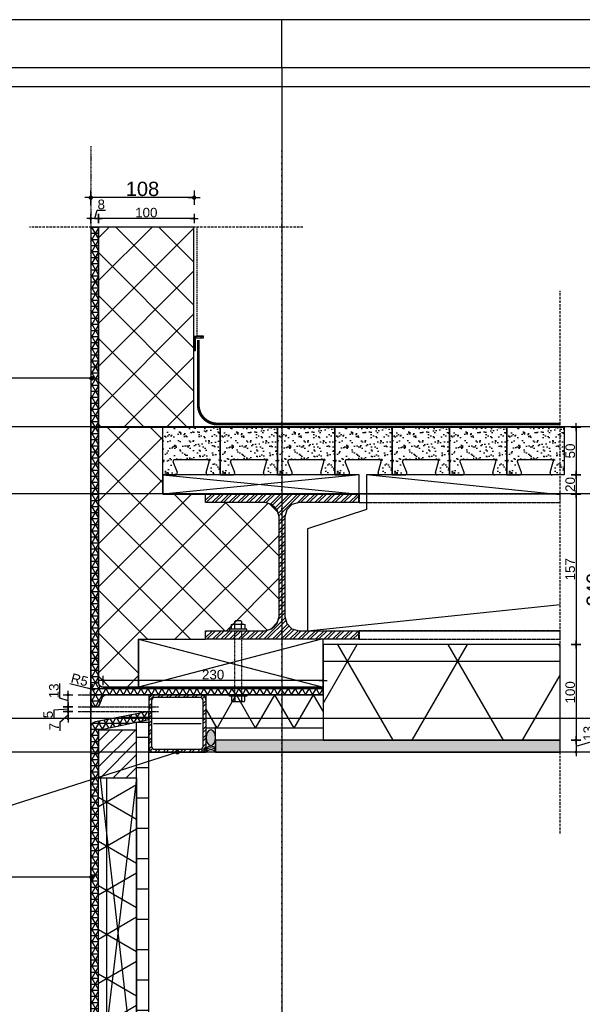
# Model space of a CAD drawing. Header units: metres. Extents: x 135527 to 1530300, y -118103 to -69281.
# Tile 51 of 89: x 155688 to 156277, y -105372 to -104342. Entities that reach past the tile are written whole.
import ezdxf

# ---------------------------------------------------------------- set-up
doc = ezdxf.new("R2010")
doc.units = ezdxf.units.M
doc.header["$LTSCALE"] = 0.1
doc.header["$PDMODE"] = 35
for name, pattern in [('DASHDOT2', [12.7, 6.35, -3.175, 0, -3.175]), ('DASHED', [0.75, 0.5, -0.25]), ('HIDDEN', [0.375, 0.25, -0.125]), ('HIDDEN2', [4.7625, 3.175, -1.5875])]:
    doc.linetypes.add(name, pattern=pattern)
doc.layers.get('DEFPOINTS').update_dxf_attribs({"color": 6})
for name, color, linetype in [('_01-STRAMIENEN', 8, 'DASHDOT2'), ('_01_Afbreeklijnen', 2, 'HIDDEN'), ('_01_Hoogtelijnen', 253, 'HIDDEN'), ('_02-SECTION', 2, 'Continuous'), ('_02-section-thick', 3, 'Continuous'), ('_02Constructie', 2, 'Continuous'), ('_03-PROJECTION', 1, 'Continuous'), ('_04-HIDDEN', 7, 'HIDDEN2'), ('_04-plafond', 252, 'HIDDEN2'), ('_06dimentions5', 7, 'Continuous'), ('_09-HATCH', 7, 'Continuous'), ('_11-BLOCKS', 7, 'Continuous')]:
    doc.layers.add(name, color=color, linetype=linetype)
doc.layers.add('_01Hulplijnen', color=6, linetype='Continuous', plot=False)
doc.styles.add('NIO 1_100 klein', font='arial.ttf', dxfattribs={"height": 200})
doc.styles.add('NIOstandard', font='arial.ttf')
doc.dimstyles.new('NIO-5-GROOT', dxfattribs={"dimtxt": 15, "dimasz": 1.5, "dimexe": 2, "dimexo": 5, "dimgap": 1.5, "dimtad": 1, "dimdec": 0, "dimzin": 0, "dimdsep": 46, "dimtxsty": 'NIOstandard', "dimblk1": 'MAATSTR', "dimblk2": 'MAATSTR', "dimsah": 1, "dimcen": 0, "dimdle": 1.5, "dimse1": 1, "dimse2": 1, "dimclrd": 7, "dimclre": 256, "dimclrt": 256, "dimazin": 0, "dimtfac": 1, "dimtdec": 0, "dimtofl": 0, "dimtmove": 1, "dimatfit": 2, "dimldrblk": 'MAATSTR', "dimfxl": 1, "dimtvp": 1, "dimtolj": 1, "dimtzin": 0, "dimarcsym": 0})
doc.dimstyles.new('NIO-5-KLEIN', dxfattribs={"dimtxt": 10, "dimasz": 1, "dimexe": 2, "dimexo": 5, "dimgap": 1, "dimtad": 1, "dimdec": 0, "dimzin": 0, "dimdsep": 46, "dimtxsty": 'NIOstandard', "dimblk1": 'MAATSTR', "dimblk2": 'MAATSTR', "dimsah": 1, "dimcen": 0, "dimdle": 1.5, "dimse1": 1, "dimse2": 1, "dimclrd": 7, "dimclre": 256, "dimclrt": 256, "dimazin": 0, "dimtfac": 1, "dimtdec": 0, "dimtofl": 0, "dimtmove": 1, "dimatfit": 2, "dimldrblk": 'MAATSTR', "dimfxl": 1, "dimtvp": 1, "dimtolj": 1, "dimtzin": 0, "dimarcsym": 0})

# ---------------------------------------------------------------- blocks, each defined once
blk = doc.blocks.new('detailkader')
at = {"layer": 'DEFPOINTS'}
for q in [(1067.7, 1476.6), (1067.7, 41.6)]:
    blk.add_line((1067.7, 1426.6), q, dxfattribs=at)
for points in [[(17.7, 1476.6), (2117.7, 1476.6), (2117.7, -8.4), (17.7, -8.4)], [(92.7, 1426.6), (2067.7, 1426.6), (2067.7, 41.6), (92.7, 41.6)], [(112.7, 1406.6), (2047.7, 1406.6), (2047.7, 61.6), (112.7, 61.6)]]:
    blk.add_lwpolyline(points, close=True, dxfattribs=at)
at = {"layer": 'DEFPOINTS', "style": 'NIO 1_100 klein'}
blk.add_attdef('DETAILNUMMER', (110.9, 150.7), '', height=50, dxfattribs=at)
blk = doc.blocks.new('*U51')
at = {"layer": '_09-HATCH', "ltscale": 3}
h = blk.add_hatch(dxfattribs=at)
h.set_pattern_fill('STEEL', color=256, scale=2, angle=-180, style=0)
h.set_pattern_definition([(225, (-550, -419), (4.49013, -4.49013), []), (225, (-550, -422.175), (4.49013, -4.49013), [])])
h.paths.add_polyline_path([(-80, 152), (80, 152), (80, 143), (18, 143), (10.5, 141), (5, 135.5), (3, 128), (3, 24), (5, 16.5), (10.5, 11), (18, 9), (80, 9), (80, 0), (-80, 0), (-80, 9), (-18, 9), (-10.5, 11), (-5, 16.5), (-3, 24), (-3, 128), (-5, 135.5), (-10.5, 141), (-18, 143), (-80, 143)])
at = {"layer": '_02Constructie'}
blk.add_lwpolyline([(-80, 152), (80, 152), (80, 143), (18, 143), (10.5, 141), (5, 135.5), (3, 128), (3, 24), (5, 16.5), (10.5, 11), (18, 9), (80, 9), (80, 0), (-80, 0), (-80, 9), (-18, 9), (-10.5, 11), (-5, 16.5), (-3, 24), (-3, 128), (-5, 135.5), (-10.5, 141), (-18, 143), (-80, 143)], close=True, dxfattribs=at)
blk = doc.blocks.new('*U187')
at = {"layer": '_09-HATCH', "ltscale": 10}
h = blk.add_hatch(dxfattribs=at)
h.set_pattern_fill('NET3', color=256, scale=31.5, style=0)
h.set_pattern_definition([(0, (-97226.18, 0), (0, 100.0125), []), (60, (-97226.18, 0), (-86.61337, 50.00625), []), (120, (-97226.18, 0), (-86.61337, -50.00625), [])])
h.paths.add_polyline_path([(-16294.9, 0), (-16046.9, 0), (-16046.9, 100), (-16294.9, 100)])
at = {"layer": '_02-SECTION', "color": 1}
blk.add_lwpolyline([(-16294.9, 0), (-16046.9, 0), (-16046.9, 100), (-16294.9, 100)], close=True, dxfattribs=at)
blk = doc.blocks.new('*U194')
at = {"layer": '_09-HATCH'}
blk.add_hatch(color=253, dxfattribs=at).paths.add_polyline_path([(0, 0), (360.4, 0), (360.4, 12.5), (0, 12.5)])
at = {"layer": '_02-SECTION', "color": 1}
blk.add_lwpolyline([(0, 0), (360.4, 0), (360.4, 12.5), (0, 12.5)], close=True, dxfattribs=at)
blk = doc.blocks.new('*U119')
at = {"color": 0, "linetype": 'DASHED'}
blk.add_lwpolyline([(67, 3.5), (0, 3.5), (0, -3.5), (67, -3.5)], dxfattribs=at)
at = {"layer": '_03-PROJECTION', "color": 7}
for points in [[(-1.5, -7), (-6.5, -7), (-7, -6), (-7, 6), (-6.5, 7), (-1.5, 7)], [(-1.5, 3.5), (-6.5, 3.5), (-7, 2.5), (-7, 4.5), (-6.5, 3.5)], [(68.5, -7), (73.5, -7), (74, -6), (74, 6), (73.5, 7), (68.5, 7)], [(68.5, 3.5), (73.5, 3.5), (74, 2.5), (74, 4.5), (73.5, 3.5)], [(74, -3.5), (76.5, -3.5), (77.5, -2.5), (77.5, 2.5), (76.5, 3.5), (74, 3.5)], [(-1.5, -3.5), (-6.5, -3.5), (-7, -4.5), (-6.5, -3.5), (-7, -2.5)], [(68.5, -3.5), (73.5, -3.5), (74, -4.5), (73.5, -3.5), (74, -2.5)]]:
    blk.add_lwpolyline(points, dxfattribs=at)
for points in [[(0, -9), (0, 9), (-1.5, 9), (-1.5, -9)], [(67, -9), (67, 9), (68.5, 9), (68.5, -9)]]:
    blk.add_lwpolyline(points, close=True, dxfattribs=at)
blk = doc.blocks.new('MAATSTR')
at = {"linetype": 'Continuous'}
for p, q in [((0, 5), (0, -5)), ((-4.17, 0), (4.17, 0))]:
    blk.add_line(p, q, dxfattribs=at)
at = {"linetype": 'Continuous', "const_width": 1.5}
blk.add_lwpolyline([(-0.75, 0, 1), (0.75, 0, 1)], format="xyb", close=True, dxfattribs=at)
blk = doc.blocks.new('*D108')
at = {"layer": '_06dimentions5', "color": 7, "lineweight": -2, "transparency": 16777216}
blk.add_line((156270.5, -104769.2), (156270.5, -104817.2), dxfattribs=at)
at = {"layer": 'DEFPOINTS', "color": 0, "transparency": 16777216}
for p in [(156258.8, -104768.2), (156258.8, -104818.2), (156270.5, -104818.2)]:
    blk.add_point(p, dxfattribs=at)
at = {"layer": '_06dimentions5', "color": 7, "lineweight": -2, "transparency": 16777216}
for p, rotation in [((156270.5, -104768.2), 90), ((156270.5, -104818.2), 270)]:
    blk.add_blockref('MAATSTR', p, dxfattribs=dict(at, rotation=rotation))
at = {"layer": '_06dimentions5', "transparency": 16777216, "insert": (156264.4, -104793.2), "char_height": 10, "attachment_point": 5, "rotation": 90, "style": 'NIOstandard'}
blk.add_mtext('\\A1;50', dxfattribs=at)
blk = doc.blocks.new('*D109')
at = {"layer": '_06dimentions5', "color": 7, "lineweight": -2, "transparency": 16777216}
blk.add_line((156270.5, -104819.2), (156270.5, -104837.2), dxfattribs=at)
at = {"layer": 'DEFPOINTS', "color": 0, "transparency": 16777216}
for p in [(156258.8, -104818.2), (156258.8, -104838.2), (156270.5, -104838.2)]:
    blk.add_point(p, dxfattribs=at)
at = {"layer": '_06dimentions5', "color": 7, "lineweight": -2, "transparency": 16777216}
for p, rotation in [((156270.5, -104818.2), 90), ((156270.5, -104838.2), 270)]:
    blk.add_blockref('MAATSTR', p, dxfattribs=dict(at, rotation=rotation))
at = {"layer": '_06dimentions5', "transparency": 16777216, "insert": (156264.4, -104828.2), "char_height": 10, "attachment_point": 5, "rotation": 90, "style": 'NIOstandard'}
blk.add_mtext('\\A1;20', dxfattribs=at)
blk = doc.blocks.new('*D110')
at = {"layer": '_06dimentions5', "color": 7, "lineweight": -2, "transparency": 16777216}
blk.add_line((156270.5, -104839.2), (156270.5, -104994.7), dxfattribs=at)
at = {"layer": 'DEFPOINTS', "color": 0, "transparency": 16777216}
for p in [(156258.8, -104838.2), (156253.8, -104995.7), (156270.5, -104995.7)]:
    blk.add_point(p, dxfattribs=at)
at = {"layer": '_06dimentions5', "color": 7, "lineweight": -2, "transparency": 16777216}
for p, rotation in [((156270.5, -104838.2), 90), ((156270.5, -104995.7), 270)]:
    blk.add_blockref('MAATSTR', p, dxfattribs=dict(at, rotation=rotation))
at = {"layer": '_06dimentions5', "transparency": 16777216, "insert": (156264.4, -104916.9), "char_height": 10, "attachment_point": 5, "rotation": 90, "style": 'NIOstandard'}
blk.add_mtext('\\A1;157', dxfattribs=at)
blk = doc.blocks.new('*D111')
at = {"layer": '_06dimentions5', "color": 7, "lineweight": -2, "transparency": 16777216}
blk.add_line((156270.5, -104996.7), (156270.5, -105094.7), dxfattribs=at)
at = {"layer": 'DEFPOINTS', "color": 0, "transparency": 16777216}
for p in [(156253.8, -104995.7), (156258.8, -105095.7), (156270.5, -105095.7)]:
    blk.add_point(p, dxfattribs=at)
at = {"layer": '_06dimentions5', "color": 7, "lineweight": -2, "transparency": 16777216}
for p, rotation in [((156270.5, -104995.7), 90), ((156270.5, -105095.7), 270)]:
    blk.add_blockref('MAATSTR', p, dxfattribs=dict(at, rotation=rotation))
at = {"layer": '_06dimentions5', "transparency": 16777216, "insert": (156264.4, -105045.7), "char_height": 10, "attachment_point": 5, "rotation": 90, "style": 'NIOstandard'}
blk.add_mtext('\\A1;100', dxfattribs=at)
blk = doc.blocks.new('*D112')
at = {"layer": '_06dimentions5', "color": 7, "lineweight": -2, "transparency": 16777216}
for p, q in [((156289.3, -105096.3), (156289.3, -105080.9)), ((156270.5, -105101.9), (156289.3, -105096.3)), ((156270.5, -105096.7), (156270.5, -105107.2))]:
    blk.add_line(p, q, dxfattribs=at)
at = {"layer": 'DEFPOINTS', "color": 0, "transparency": 16777216}
for p in [(156258.8, -105095.7), (156258.8, -105108.2), (156270.5, -105108.2)]:
    blk.add_point(p, dxfattribs=at)
at = {"layer": '_06dimentions5', "color": 7, "lineweight": -2, "transparency": 16777216}
for p, rotation in [((156270.5, -105095.7), 90), ((156270.5, -105108.2), 270)]:
    blk.add_blockref('MAATSTR', p, dxfattribs=dict(at, rotation=rotation))
at = {"layer": '_06dimentions5', "transparency": 16777216, "insert": (156283.2, -105088.6), "char_height": 10, "attachment_point": 5, "rotation": 90, "style": 'NIOstandard'}
blk.add_mtext('\\A1;13', dxfattribs=at)
blk = doc.blocks.new('*D113')
at = {"layer": '_06dimentions5', "color": 7, "lineweight": -2, "transparency": 16777216}
blk.add_line((156298.2, -104769.7), (156298.2, -105106.7), dxfattribs=at)
at = {"layer": 'DEFPOINTS', "color": 0, "transparency": 16777216}
for p in [(156258.8, -104768.2), (156258.8, -105108.2), (156298.2, -105108.2)]:
    blk.add_point(p, dxfattribs=at)
at = {"layer": '_06dimentions5', "color": 7, "lineweight": -2, "transparency": 16777216, "xscale": 1.5, "yscale": 1.5, "zscale": 1.5}
for p, rotation in [((156298.2, -104768.2), 90), ((156298.2, -105108.2), 270)]:
    blk.add_blockref('MAATSTR', p, dxfattribs=dict(at, rotation=rotation))
at = {"layer": '_06dimentions5', "transparency": 16777216, "insert": (156289.1, -104938.2), "char_height": 15, "attachment_point": 5, "rotation": 90, "style": 'NIOstandard'}
blk.add_mtext('\\A1;340', dxfattribs=at)
blk = doc.blocks.new('*D114')
at = {"layer": '_06dimentions5', "color": 7, "lineweight": -2, "transparency": 16777216}
blk.add_line((155869.9, -104550), (155772, -104550), dxfattribs=at)
at = {"layer": 'DEFPOINTS', "color": 0, "transparency": 16777216}
for p in [(155771, -104550), (155771, -104558.9), (155870.9, -104558.9)]:
    blk.add_point(p, dxfattribs=at)
at = {"layer": '_06dimentions5', "color": 7, "lineweight": -2, "transparency": 16777216, "rotation": 180}
blk.add_blockref('MAATSTR', (155771, -104550), dxfattribs=at)
at = {"layer": '_06dimentions5', "color": 7, "lineweight": -2, "transparency": 16777216}
blk.add_blockref('MAATSTR', (155870.9, -104550), dxfattribs=at)
at = {"layer": '_06dimentions5', "transparency": 16777216, "insert": (155820.9, -104543.9), "char_height": 10, "attachment_point": 5, "style": 'NIOstandard'}
blk.add_mtext('\\A1;100', dxfattribs=at)
blk = doc.blocks.new('*D115')
at = {"layer": '_06dimentions5', "color": 7, "lineweight": -2, "transparency": 16777216}
for p, q in [((155766.9, -104550), (155769.5, -104541.4)), ((155769.5, -104541.4), (155778.1, -104541.4)), ((155770, -104550), (155763.8, -104550))]:
    blk.add_line(p, q, dxfattribs=at)
at = {"layer": 'DEFPOINTS', "color": 0, "transparency": 16777216}
for p in [(155762.8, -104550), (155762.8, -104558.9), (155771, -104558.9)]:
    blk.add_point(p, dxfattribs=at)
at = {"layer": '_06dimentions5', "color": 7, "lineweight": -2, "transparency": 16777216, "rotation": 180}
blk.add_blockref('MAATSTR', (155762.8, -104550), dxfattribs=at)
at = {"layer": '_06dimentions5', "color": 7, "lineweight": -2, "transparency": 16777216}
blk.add_blockref('MAATSTR', (155771, -104550), dxfattribs=at)
at = {"layer": '_06dimentions5', "transparency": 16777216, "insert": (155773.8, -104535.3), "char_height": 10, "attachment_point": 5, "style": 'NIOstandard'}
blk.add_mtext('\\A1;8', dxfattribs=at)
blk = doc.blocks.new('*D116')
at = {"layer": '_06dimentions5', "color": 7, "lineweight": -2, "transparency": 16777216}
blk.add_line((155869.4, -104528.2), (155764.3, -104528.2), dxfattribs=at)
at = {"layer": 'DEFPOINTS', "color": 0, "transparency": 16777216}
for p in [(155762.8, -104528.2), (155870.9, -104545), (155762.8, -104558.9)]:
    blk.add_point(p, dxfattribs=at)
at = {"layer": '_06dimentions5', "color": 7, "lineweight": -2, "transparency": 16777216, "xscale": 1.5, "yscale": 1.5, "zscale": 1.5, "rotation": 180}
blk.add_blockref('MAATSTR', (155762.8, -104528.2), dxfattribs=at)
at = {"layer": '_06dimentions5', "color": 7, "lineweight": -2, "transparency": 16777216, "xscale": 1.5, "yscale": 1.5, "zscale": 1.5}
blk.add_blockref('MAATSTR', (155870.9, -104528.2), dxfattribs=at)
at = {"layer": '_06dimentions5', "transparency": 16777216, "insert": (155816.9, -104519.1), "char_height": 15, "attachment_point": 5, "style": 'NIOstandard'}
blk.add_mtext('\\A1;108', dxfattribs=at)
blk = doc.blocks.new('*D117')
at = {"layer": '_06dimentions5', "color": 7, "lineweight": -2, "transparency": 16777216}
blk.add_line((156004.8, -105033.3), (155776.9, -105033.3), dxfattribs=at)
at = {"layer": 'DEFPOINTS', "color": 0, "transparency": 16777216}
for p in [(155775.9, -105033.3), (155775.9, -105083.2), (156005.8, -105083.2)]:
    blk.add_point(p, dxfattribs=at)
at = {"layer": '_06dimentions5', "color": 7, "lineweight": -2, "transparency": 16777216, "rotation": 180}
blk.add_blockref('MAATSTR', (155775.9, -105033.3), dxfattribs=at)
at = {"layer": '_06dimentions5', "color": 7, "lineweight": -2, "transparency": 16777216}
blk.add_blockref('MAATSTR', (156005.8, -105033.3), dxfattribs=at)
at = {"layer": '_06dimentions5', "transparency": 16777216, "insert": (155890.8, -105027.2), "char_height": 10, "attachment_point": 5, "style": 'NIOstandard'}
blk.add_mtext('\\A1;230', dxfattribs=at)
blk = doc.blocks.new('*U179')
at = {"layer": '_09-HATCH', "ltscale": 3}
h = blk.add_hatch(dxfattribs=at)
h.set_pattern_fill('STEEL', color=256, scale=2, angle=-180, style=0)
h.set_pattern_definition([(225, (0, 0), (4.4901, -4.4901), []), (225, (-1e-15, -3.175), (4.4901, -4.4901), [])])
edge = h.paths.add_edge_path(flags=16)
edge.add_line((-24, -27), (24, -27))
edge.add_arc((24, -24), 3, 270, 360)
edge.add_line((27, -24), (27, 24))
edge.add_arc((24, 24), 3, 0, 90)
edge.add_line((24, 27), (-24, 27))
edge.add_arc((-24, 24), 3, 90, 180)
edge.add_line((-27, 24), (-27, -24))
edge.add_arc((-24, -24), 3, 180, 270)
edge = h.paths.add_edge_path()
edge.add_line((-24, -30), (24, -30))
edge.add_arc((24, -24), 6, 270, 360)
edge.add_line((30, -24), (30, 24))
edge.add_arc((24, 24), 6, 0, 90)
edge.add_line((24, 30), (-24, 30))
edge.add_arc((-24, 24), 6, 90, 180)
edge.add_line((-30, 24), (-30, -24))
edge.add_arc((-24, -24), 6, 180, 270)
at = {"layer": '_02Constructie'}
for points in [[(-24, -30), (24, -30, 0.414214), (30, -24), (30, 24, 0.414214), (24, 30), (-24, 30, 0.414214), (-30, 24), (-30, -24, 0.414214)], [(-24, -27), (24, -27, 0.414214), (27, -24), (27, 24, 0.414214), (24, 27), (-24, 27, 0.414214), (-27, 24), (-27, -24, 0.414214)]]:
    blk.add_lwpolyline(points, format="xyb", close=True, dxfattribs=at)
at = {"layer": 'DEFPOINTS'}
blk.add_lwpolyline([(-30, -30), (30, -30), (30, 30), (-30, 30)], close=True, dxfattribs=at)
blk.add_lwpolyline([(-25, 0), (25, 0)], dxfattribs=at)
blk.add_lwpolyline([(-25, 0), (25, 0)], dxfattribs=at)
blk = doc.blocks.new('*U121')
at = {"layer": '_09-HATCH', "ltscale": 10}
h = blk.add_hatch(dxfattribs=at)
h.set_pattern_fill('NET3', color=256, scale=12.6, style=0)
h.set_pattern_definition([(0, (-39379.794, 0), (0, 40.005), []), (60, (-39379.794, 0), (-34.645346, 20.0025), []), (120, (-39379.794, 0), (-34.645346, -20.0025), [])])
h.paths.add_polyline_path([(-16786.4, 0), (-16454.4, 0), (-16454.4, 40), (-16786.4, 40)])
at = {"layer": '_02-SECTION', "color": 1}
blk.add_lwpolyline([(-16786.4, 0), (-16454.4, 0), (-16454.4, 40), (-16786.4, 40)], close=True, dxfattribs=at)
blk = doc.blocks.new('*D202')
at = {"layer": 'DEFPOINTS', "color": 0, "linetype": 'DASHDOT2', "ltscale": 0.01, "transparency": 16777216}
for p in [(2, 12.5), (15, 12.5), (15, 0)]:
    blk.add_point(p, dxfattribs=at)
at = {"layer": '_01Hulplijnen', "linetype": 'DASHDOT2', "ltscale": 0.01, "transparency": 16777216, "insert": (-12.7, 16.5), "char_height": 10, "attachment_point": 5, "rotation": 90, "style": 'NIOstandard'}
blk.add_mtext('\\A1;13', dxfattribs=at)
blk = doc.blocks.new('_None')
blk = doc.blocks.new('*U70')
at = {"layer": '_03-PROJECTION', "ltscale": 100}
h = blk.add_hatch(color=252, dxfattribs=at)
edge = h.paths.add_edge_path()
edge.add_ellipse((16.8, -5), major_axis=(-9.15, 0), ratio=0.546711, start_angle=0, end_angle=360, ccw=False)
for centre in [(-3.1, -5), (-1, -5), (1, -5)]:
    blk.add_arc(centre, 5.89, 301.8815, 58.1185, dxfattribs=at)
at = {"layer": '_03-PROJECTION', "ltscale": 100, "extrusion": (0, 0, -1)}
blk.add_ellipse((16.8, -5), major_axis=(-9.15, 0), ratio=0.546711, start_param=-1.570796, end_param=4.712389, dxfattribs=at)
at = {"layer": 'DEFPOINTS'}
for p, q in [((0, 0), (28.8, 0)), ((0, -10), (29.2, -10))]:
    blk.add_line(p, q, dxfattribs=at)
blk = doc.blocks.new('*U122')
at = {"layer": '_09-HATCH', "ltscale": 10}
h = blk.add_hatch(dxfattribs=at)
h.set_pattern_fill('NET3', color=256, scale=11.025, style=0)
h.set_pattern_definition([(0, (-1216.08, 0), (0, 35.0044), []), (60, (-1216.08, 0), (-30.3147, 17.5022), []), (120, (-1216.08, 0), (-30.3147, -17.5022), [])])
h.paths.add_polyline_path([(-44.2, 0), (78.2, 0), (78.2, 35), (-44.2, 35)])
at = {"layer": '_02-SECTION', "color": 1}
blk.add_lwpolyline([(-44.2, 0), (78.2, 0), (78.2, 35), (-44.2, 35)], close=True, dxfattribs=at)
blk = doc.blocks.new('*D123')
at = {"layer": '_06dimentions5', "color": 7, "lineweight": -2, "transparency": 16777216}
blk.add_line((155740.8, -105036.3), (155762, -105041.7), dxfattribs=at)
at = {"layer": 'DEFPOINTS', "color": 0, "transparency": 16777216}
for p in [(155763, -105041.9), (155767.8, -105043.2)]:
    blk.add_point(p, dxfattribs=at)
at = {"layer": '_06dimentions5', "color": 7, "lineweight": -2, "transparency": 16777216, "rotation": 345.6712007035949}
blk.add_blockref('MAATSTR', (155763, -105041.9), dxfattribs=at)
at = {"layer": '_06dimentions5', "transparency": 16777216, "insert": (155751.1, -105032.6), "char_height": 10, "attachment_point": 5, "rotation": 345.6712, "style": 'NIOstandard'}
blk.add_mtext('\\A1;R5', dxfattribs=at)
blk = doc.blocks.new('*D124')
at = {"layer": '_06dimentions5', "color": 7, "lineweight": -2, "transparency": 16777216}
for p, q in [((155739, -105063.3), (155724.3, -105064.5)), ((155724.3, -105064.5), (155724.3, -105073.2)), ((155739, -105061.8), (155739, -105064.8))]:
    blk.add_line(p, q, dxfattribs=at)
at = {"layer": 'DEFPOINTS', "color": 0, "transparency": 16777216}
for p in [(155739, -105065.8), (155749.5, -105060.8), (155749.5, -105065.8)]:
    blk.add_point(p, dxfattribs=at)
at = {"layer": '_06dimentions5', "color": 7, "lineweight": -2, "transparency": 16777216}
for p, rotation in [((155739, -105060.8), 90), ((155739, -105065.8), 270)]:
    blk.add_blockref('MAATSTR', p, dxfattribs=dict(at, rotation=rotation))
at = {"layer": '_06dimentions5', "transparency": 16777216, "insert": (155718.2, -105068.9), "char_height": 10, "attachment_point": 5, "rotation": 90, "style": 'NIOstandard'}
blk.add_mtext('\\A1;5', dxfattribs=at)
blk = doc.blocks.new('*D125')
at = {"layer": '_06dimentions5', "color": 7, "lineweight": -2, "transparency": 16777216}
for p, q in [((155739, -105069.5), (155730.5, -105077.4)), ((155739, -105066.8), (155739, -105072.2)), ((155730.5, -105077.4), (155730.5, -105085.8))]:
    blk.add_line(p, q, dxfattribs=at)
at = {"layer": 'DEFPOINTS', "color": 0, "transparency": 16777216}
for p in [(155749.5, -105065.8), (155739, -105073.2), (155762.8, -105073.2)]:
    blk.add_point(p, dxfattribs=at)
at = {"layer": '_06dimentions5', "color": 7, "lineweight": -2, "transparency": 16777216}
for p, rotation in [((155739, -105065.8), 90), ((155739, -105073.2), 270)]:
    blk.add_blockref('MAATSTR', p, dxfattribs=dict(at, rotation=rotation))
at = {"layer": '_06dimentions5', "transparency": 16777216, "insert": (155724.5, -105081.6), "char_height": 10, "attachment_point": 5, "rotation": 90, "style": 'NIOstandard'}
blk.add_mtext('\\A1;7', dxfattribs=at)
blk = doc.blocks.new('*U393')
at = {"layer": '_01_Hoogtelijnen', "ltscale": 50}
for p, q in [((1707.1, 1058.9), (494.7, 1058.9)), ((1707.1, 988.9), (494.7, 988.9)), ((1707.1, 753.9), (494.7, 753.9)), ((1707.1, 718.9), (494.7, 718.9))]:
    blk.add_line(p, q, dxfattribs=at)
at = {"layer": 'DEFPOINTS'}
for p, q in [((1707.1, 1058.9), (494.7, 1058.9)), ((1707.1, 988.9), (494.7, 988.9)), ((1707.1, 753.9), (494.7, 753.9)), ((1707.1, 718.9), (494.7, 718.9))]:
    blk.add_line(p, q, dxfattribs=at)
blk = doc.blocks.new('*D205')
at = {"layer": '_06dimentions5', "color": 7, "lineweight": -2, "transparency": 16777216}
for p, q in [((155730.4, -105051.9), (155730.4, -105036.5)), ((155739, -105059.8), (155739, -105049.2)), ((155739, -105054.5), (155730.4, -105051.9))]:
    blk.add_line(p, q, dxfattribs=at)
at = {"layer": 'DEFPOINTS', "color": 0, "transparency": 16777216}
for p in [(155739, -105048.2), (155749.5, -105048.2), (155749.5, -105060.8)]:
    blk.add_point(p, dxfattribs=at)
at = {"layer": '_06dimentions5', "color": 7, "lineweight": -2, "transparency": 16777216}
for p, rotation in [((155739, -105048.2), 90), ((155739, -105060.8), 270)]:
    blk.add_blockref('MAATSTR', p, dxfattribs=dict(at, rotation=rotation))
at = {"layer": '_06dimentions5', "transparency": 16777216, "insert": (155724.3, -105044.2), "char_height": 10, "attachment_point": 5, "rotation": 90, "style": 'NIOstandard'}
blk.add_mtext('\\A1;13', dxfattribs=at)
blk = doc.blocks.new('hoekje_plint')
at = {"layer": '_09-HATCH'}
h = blk.add_hatch(dxfattribs=at)
h.set_pattern_fill('STEEL', color=256, scale=2, style=0)
h.set_pattern_definition([(45, (3729.906, 72.219), (-4.490128, 4.490128), []), (45, (3729.906, 75.394), (-4.490128, 4.490128), [])])
h.paths.add_polyline_path([(0, -15), (1.5, -15), (1.5, -3), (1.7, -2.2), (2.3, -1.7), (3, -1.5), (10, -1.5), (10, 0), (3, 0), (1.5, -0.4), (0.4, -1.5), (0, -3)])
at = {"layer": '_01Hulplijnen'}
blk.add_lwpolyline([(0, -10), (0, 0), (10, 0)], dxfattribs=at)
at = {"layer": '_02Constructie'}
blk.add_lwpolyline([(0, -15), (1.5, -15), (1.5, -3), (1.7, -2.2), (2.3, -1.7), (3, -1.5), (10, -1.5), (10, 0), (3, 0), (1.5, -0.4), (0.4, -1.5), (0, -3)], close=True, dxfattribs=at)
blk = doc.blocks.new('*U417')
at = {"layer": '_03-PROJECTION'}
h = blk.add_hatch(dxfattribs=at)
h.set_pattern_fill('AR-SAND', color=1, scale=0.2)
h.paths.add_polyline_path([(46.6, 16, -0.487928), (48.5, 13.5), (45.3, 2.5, 0.487928), (47.2, 0), (60, 0), (60, 50), (0, 50), (0, 0), (13.2, 0, 0.566789), (15, 2.9), (11.1, 13.1, -0.566789), (12.8, 16)])
h = blk.add_hatch(dxfattribs=at)
h.set_pattern_fill('AR-SAND', color=1, scale=0.2)
h.set_pattern_definition([(37.5, (60, 0), (-0.32, 9.7883), [0, -7.7216, 0, -8.636, 0, -8.255]), (7.5, (60, 0), (8.9905, 14.3365), [0, -4.1656, 0, -6.9596, 0, -2.667]), (327.5, (53.752, 0), (15.81985, 0.0287), [0, -2.54, 0, -9.144, 0, -11.938]), (317.5, (53.752, 0), (15.2711, 4.4586), [0, -1.27, 0, -5.9944, 0, -6.858])])
h.paths.add_polyline_path([(106.6, 16, -0.487928), (108.5, 13.5), (105.3, 2.5, 0.487928), (107.2, 0), (120, 0), (120, 50), (60, 50), (60, 0), (73.2, 0, 0.487928), (75.2, 2.5), (70.9, 13.5, -0.487928), (72.8, 16)])
h = blk.add_hatch(dxfattribs=at)
h.set_pattern_fill('AR-SAND', color=1, scale=0.2)
h.set_pattern_definition([(37.5, (120, 0), (-0.32, 9.7883), [0, -7.7216, 0, -8.636, 0, -8.255]), (7.5, (120, 0), (8.9905, 14.3365), [0, -4.1656, 0, -6.9596, 0, -2.667]), (327.5, (113.752, 0), (15.81985, 0.0287), [0, -2.54, 0, -9.144, 0, -11.938]), (317.5, (113.752, 0), (15.2711, 4.4586), [0, -1.27, 0, -5.9944, 0, -6.858])])
h.paths.add_polyline_path([(166.6, 16, -0.487928), (168.5, 13.5), (165.3, 2.5, 0.487928), (167.2, 0), (180, 0), (180, 50), (120, 50), (120, 0), (133.2, 0, 0.487928), (135.2, 2.5), (130.9, 13.5, -0.487928), (132.8, 16)])
h = blk.add_hatch(dxfattribs=at)
h.set_pattern_fill('AR-SAND', color=1, scale=0.2)
h.set_pattern_definition([(37.5, (180, 0), (-0.32, 9.7883), [0, -7.7216, 0, -8.636, 0, -8.255]), (7.5, (180, 0), (8.9905, 14.3365), [0, -4.1656, 0, -6.9596, 0, -2.667]), (327.5, (173.752, 0), (15.81985, 0.0287), [0, -2.54, 0, -9.144, 0, -11.938]), (317.5, (173.752, 0), (15.2711, 4.4586), [0, -1.27, 0, -5.9944, 0, -6.858])])
h.paths.add_polyline_path([(226.6, 16, -0.487928), (228.5, 13.5), (225.3, 2.5, 0.487928), (227.2, 0), (240, 0), (240, 50), (180, 50), (180, 0), (193.2, 0, 0.487928), (195.2, 2.5), (190.9, 13.5, -0.487928), (192.8, 16)])
h = blk.add_hatch(dxfattribs=at)
h.set_pattern_fill('AR-SAND', color=1, scale=0.2)
h.set_pattern_definition([(37.5, (240, 0), (-0.32, 9.7883), [0, -7.7216, 0, -8.636, 0, -8.255]), (7.5, (240, 0), (8.9905, 14.3365), [0, -4.1656, 0, -6.9596, 0, -2.667]), (327.5, (233.752, 0), (15.81985, 0.0287), [0, -2.54, 0, -9.144, 0, -11.938]), (317.5, (233.752, 0), (15.2711, 4.4586), [0, -1.27, 0, -5.9944, 0, -6.858])])
h.paths.add_polyline_path([(286.6, 16, -0.487928), (288.5, 13.5), (285.3, 2.5, 0.487928), (287.2, 0), (300, 0), (300, 50), (240, 50), (240, 0), (253.2, 0, 0.487928), (255.2, 2.5), (250.9, 13.5, -0.487928), (252.8, 16)])
h = blk.add_hatch(dxfattribs=at)
h.set_pattern_fill('AR-SAND', color=1, scale=0.2)
h.set_pattern_definition([(37.5, (300, 0), (-0.32, 9.7883), [0, -7.7216, 0, -8.636, 0, -8.255]), (7.5, (300, 0), (8.9905, 14.3365), [0, -4.1656, 0, -6.9596, 0, -2.667]), (327.5, (293.752, 0), (15.81985, 0.0287), [0, -2.54, 0, -9.144, 0, -11.938]), (317.5, (293.752, 0), (15.2711, 4.4586), [0, -1.27, 0, -5.9944, 0, -6.858])])
h.paths.add_polyline_path([(346.6, 16, -0.487928), (348.5, 13.5), (345.3, 2.5, 0.487928), (347.2, 0), (360, 0), (360, 50), (300, 50), (300, 0), (313.2, 0, 0.487928), (315.2, 2.5), (310.9, 13.5, -0.487928), (312.8, 16)])
h = blk.add_hatch(dxfattribs=at)
h.set_pattern_fill('AR-SAND', color=1, scale=0.2)
h.set_pattern_definition([(37.5, (360, 0), (-0.32, 9.7883), [0, -7.7216, 0, -8.636, 0, -8.255]), (7.5, (360, 0), (8.9905, 14.3365), [0, -4.1656, 0, -6.9596, 0, -2.667]), (327.5, (353.752, 0), (15.81985, 0.0287), [0, -2.54, 0, -9.144, 0, -11.938]), (317.5, (353.752, 0), (15.2711, 4.4586), [0, -1.27, 0, -5.9944, 0, -6.858])])
h.paths.add_polyline_path([(406.6, 16, -0.487928), (408.5, 13.5), (405.3, 2.5, 0.487928), (407.2, 0), (420, 0), (420, 50), (360, 50), (360, 0), (373.2, 0, 0.487928), (375.2, 2.5), (370.9, 13.5, -0.487928), (372.8, 16)])
at = {"layer": '_02Constructie'}
for p, q in [((15.2, 2.5), (10.9, 13.5)), ((12.8, 16), (46.6, 16)), ((45.3, 2.5), (48.5, 13.5)), ((75.2, 2.5), (70.9, 13.5)), ((72.8, 16), (106.6, 16)), ((105.3, 2.5), (108.5, 13.5)), ((135.2, 2.5), (130.9, 13.5)), ((132.8, 16), (166.6, 16)), ((165.3, 2.5), (168.5, 13.5)), ((195.2, 2.5), (190.9, 13.5)), ((192.8, 16), (226.6, 16)), ((225.3, 2.5), (228.5, 13.5)), ((255.2, 2.5), (250.9, 13.5)), ((252.8, 16), (286.6, 16)), ((285.3, 2.5), (288.5, 13.5)), ((315.2, 2.5), (310.9, 13.5)), ((312.8, 16), (346.6, 16)), ((345.3, 2.5), (348.5, 13.5)), ((375.2, 2.5), (370.9, 13.5)), ((372.8, 16), (406.6, 16)), ((405.3, 2.5), (408.5, 13.5)), ((0, 0), (13.2, 0)), ((60, 0), (47.2, 0)), ((60, 0), (73.2, 0)), ((120, 0), (107.2, 0)), ((120, 0), (133.2, 0)), ((180, 0), (167.2, 0)), ((180, 0), (193.2, 0)), ((240, 0), (227.2, 0)), ((240, 0), (253.2, 0)), ((300, 0), (287.2, 0)), ((300, 0), (313.2, 0)), ((360, 0), (347.2, 0)), ((360, 0), (373.2, 0)), ((420, 0), (407.2, 0))]:
    blk.add_line(p, q, dxfattribs=at)
for centre, start, end in [((12.8, 14), 90, 194.0362), ((46.6, 14), 345.9638, 90), ((72.8, 14), 90, 194.0362), ((106.6, 14), 345.9638, 90), ((132.8, 14), 90, 194.0362), ((166.6, 14), 345.9638, 90), ((192.8, 14), 90, 194.0362), ((226.6, 14), 345.9638, 90), ((252.8, 14), 90, 194.0362), ((286.6, 14), 345.9638, 90), ((312.8, 14), 90, 194.0362), ((346.6, 14), 345.9638, 90), ((372.8, 14), 90, 194.0362), ((406.6, 14), 345.9638, 90), ((13.2, 2), 270, 14.0362), ((47.2, 2), 165.9638, 270), ((73.2, 2), 270, 14.0362), ((107.2, 2), 165.9638, 270), ((133.2, 2), 270, 14.0362), ((167.2, 2), 165.9638, 270), ((193.2, 2), 270, 14.0362), ((227.2, 2), 165.9638, 270), ((253.2, 2), 270, 14.0362), ((287.2, 2), 165.9638, 270), ((313.2, 2), 270, 14.0362), ((347.2, 2), 165.9638, 270), ((373.2, 2), 270, 14.0362), ((407.2, 2), 165.9638, 270)]:
    blk.add_arc(centre, 2, start, end, dxfattribs=at)
at = {"layer": '_03-PROJECTION'}
for points in [[(0, 50), (60, 50)], [(60, 50), (120, 50)], [(120, 50), (180, 50)], [(180, 50), (240, 50)], [(240, 50), (300, 50)], [(300, 50), (360, 50)], [(360, 50), (420, 50)]]:
    blk.add_lwpolyline(points, dxfattribs=at)
at = {"layer": 'DEFPOINTS'}
for points in [[(0, 0), (0, 50), (60, 50), (60, 0)], [(60, 0), (60, 50), (120, 50), (120, 0)], [(120, 0), (120, 50), (180, 50), (180, 0)], [(180, 0), (180, 50), (240, 50), (240, 0)], [(240, 0), (240, 50), (300, 50), (300, 0)], [(300, 0), (300, 50), (360, 50), (360, 0)], [(360, 0), (360, 50), (420, 50), (420, 0)]]:
    blk.add_lwpolyline(points, dxfattribs=at)
blk = doc.blocks.new('*U201')
at = {"layer": '_09-HATCH'}
h = blk.add_hatch(dxfattribs=at)
h.set_pattern_fill('LINE', color=256, scale=10, angle=90, style=0)
h.set_pattern_definition([(90, (-254.367, -5.5), (-31.75, 2e-15), [])])
h.paths.add_polyline_path([(15, 0), (405.3, 0), (405.3, 12.5), (15, 12.5)])
at = {"layer": '_02-SECTION', "color": 1}
blk.add_lwpolyline([(15, 0), (405.3, 0), (405.3, 12.5), (15, 12.5)], close=True, dxfattribs=at)
at = {"layer": '_01Hulplijnen', "linetype": 'DASHDOT2', "ltscale": 0.01}
dim = blk.add_linear_dim(base=(2.0155828, 12.5), p1=(15.0025931, 0), p2=(15.0025931, 12.5), angle=90, dimstyle='NIO-5-KLEIN', override={"dimblk1": 'None', "dimblk2": 'None', "dimsd1": 1, "dimsd2": 1}, dxfattribs=at)
dim.commit()
dim.dimension.update_dxf_attribs({"geometry": '*D202', "text_midpoint": (-12.7026982, 9.8327422)})

msp = doc.modelspace()

# ---------------------------------------------------------------- hatches: boundary and pattern name
at = {"layer": '_03-PROJECTION'}
h = msp.add_hatch(dxfattribs=at)
h.set_pattern_fill('NET3', color=256, scale=2)
h.set_pattern_definition([(0, (2100, 0), (0, 6.35), []), (60, (2100, 0), (-5.49926131, 3.175), []), (120, (2100, 0), (-5.49926131, -3.175), [])])
edge = h.paths.add_edge_path()
edge.add_line((156005.8, -105040.2), (155775.8, -105040.2))
edge.add_arc((155775.8, -105035.2), 5, 180, 270, ccw=False)
edge.add_line((155770.8, -105035.2), (155770.8, -104558.9))
edge.add_line((155770.8, -104558.9), (155762.8, -104558.9))
edge.add_line((155762.8, -104558.9), (155762.8, -105055.9))
edge.add_arc((155767.8, -105055.9), 5, 180, 340.2263)
edge.add_line((155772.5, -105057.5), (155775, -105050.8))
edge.add_arc((155779.4, -105053.2), 5, 90, 151.8245, ccw=False)
edge.add_line((155779.4, -105048.2), (156005.8, -105048.2))
edge.add_line((156005.8, -105048.2), (156005.8, -105040.2))
h = msp.add_hatch(dxfattribs=at)
h.set_pattern_fill('ANSI37', color=0, scale=10)
h.set_pattern_definition([(45, (-22472.57, -12507.817), (-22.4506403, 22.4506403), []), (135, (-22472.57, -12507.817), (-22.4506403, -22.4506403), [])])
h.paths.add_polyline_path([(155870.8, -104768.2), (155870.8, -104558.9), (155770.8, -104558.9), (155770.9, -104768.2)])
h = msp.add_hatch(dxfattribs=at)
h.set_pattern_fill('ANSI37', color=0, scale=10)
h.set_pattern_definition([(45, (-21972.57, -12507.817), (-22.4506403, 22.4506403), []), (135, (-21972.57, -12507.817), (-22.4506403, -22.4506403), [])])
edge = h.paths.add_edge_path()
edge.add_line((155838.2, -104768.2), (155770.9, -104768.2))
edge.add_line((155770.9, -104768.2), (155770.9, -105035.1))
edge.add_arc((155775.9, -105035.2), 5, 179.7249, 270)
edge.add_line((155775.9, -105040.2), (155812.8, -105040.2))
edge.add_line((155812.8, -105040.2), (155812.8, -104990.2))
edge.add_line((155812.8, -104990.2), (155882.8, -104990.2))
edge.add_line((155882.8, -104990.2), (155882.8, -104981.2))
edge.add_line((155882.8, -104981.2), (155944.8, -104981.2))
edge.add_arc((155943.5, -104964.8), 16.4, 274.7932, 355.2068)
edge.add_line((155959.8, -104966.2), (155959.8, -104862.2))
edge.add_arc((155943.5, -104863.5), 16.4, 4.7932, 85.2068)
edge.add_line((155944.8, -104847.2), (155882.8, -104847.2))
edge.add_line((155882.8, -104847.2), (155882.8, -104838.2))
edge.add_line((155882.8, -104838.2), (155838.2, -104838.2))
edge.add_line((155838.2, -104838.2), (155838.2, -104768.2))
h = msp.add_hatch(dxfattribs=at)
h.set_pattern_fill('NET3', color=256, scale=2)
h.set_pattern_definition([(0, (2100, -23.5), (0, 6.35), []), (60, (2100, -23.5), (-5.49926131, 3.175), []), (120, (2100, -23.5), (-5.49926131, -3.175), [])])
edge = h.paths.add_edge_path()
edge.add_line((155762.8, -105085.1), (155762.8, -105467.2))
edge.add_line((155762.8, -105467.2), (155770.8, -105467.2))
edge.add_line((155770.8, -105467.2), (155770.9, -105085.1))
edge.add_line((155770.9, -105085.1), (155823.4, -105074.2))
edge.add_line((155823.4, -105074.2), (155823.4, -105065.8))
edge.add_line((155823.4, -105065.8), (155767.8, -105076.7))
edge.add_arc((155767.8, -105081.7), 5, 90, 180)
edge.add_line((155762.8, -105081.7), (155762.8, -105085.1))
h = msp.add_hatch(dxfattribs=at)
h.set_pattern_fill('ANSI31', color=256, scale=3)
h.set_pattern_definition([(45, (2100, -15), (-6.7351921, 6.7351921), [])])
h.paths.add_polyline_path([(155770.9, -105135.1), (155810.8, -105135.1), (155810.8, -105085.1), (155770.9, -105085.1)])

# ---------------------------------------------------------------- linework, layer by layer
at = {"layer": '_01-STRAMIENEN'}
msp.add_line((155762.8, -104474.4), (155762.8, -105558.1), dxfattribs=at)
at = {"layer": '_01-STRAMIENEN', "ltscale": 5}
msp.add_line((155962.8, -104474.4), (155962.8, -105558.1), dxfattribs=at)
at = {"layer": '_01_Afbreeklijnen', "ltscale": 100}
for p, q in [((155984.8, -104558.9), (155698.8, -104558.9)), ((156253.8, -105193.2), (156253.8, -104625.6))]:
    msp.add_line(p, q, dxfattribs=at)
at = {"layer": '_02-section-thick'}
for points in [[(156005.8, -105040.2), (155775.8, -105040.2, -0.414214), (155770.8, -105035.2), (155770.8, -104558.9), (155762.8, -104558.9), (155762.8, -105055.9, 0.840783), (155772.5, -105057.5), (155775, -105050.8, -0.2765), (155779.4, -105048.2), (156005.8, -105048.2)], [(155762.8, -105085.1), (155762.8, -105467.2), (155770.8, -105467.2), (155770.9, -105085.1), (155823.4, -105074.2), (155823.4, -105065.8), (155767.8, -105076.7, 0.414214), (155762.8, -105081.7)]]:
    msp.add_lwpolyline(points, format="xyb", close=True, dxfattribs=at)
at = {"layer": '_02-section-thick', "color": 2, "linetype": 'HIDDEN', "ltscale": 60}
msp.add_lwpolyline([(155873.9, -104558.9), (155873.8, -104672.3)], dxfattribs=at)
at = {"layer": '_02-section-thick', "linetype": 'HIDDEN', "ltscale": 60, "const_width": 3}
msp.add_lwpolyline([(156253.8, -104765), (155895.3, -104765, -0.414214), (155875.3, -104745), (155875.3, -104677.1)], format="xyb", dxfattribs=at)
at = {"layer": '_02Constructie'}
msp.add_lwpolyline([(155770.9, -105135.1), (155810.8, -105135.1), (155810.8, -105085.1), (155770.9, -105085.1)], close=True, dxfattribs=at)
at = {"layer": '_03-PROJECTION'}
for points in [[(155870.8, -104768.2), (155870.8, -104558.9), (155770.8, -104558.9), (155770.9, -104768.2)], [(156043.7, -104818.2), (155838.2, -104838.2), (155838.2, -104818.2), (156043.7, -104838.2)], [(155838.2, -104838.2), (156043.7, -104838.2), (156043.7, -104818.2), (155838.2, -104818.2)], [(155812.8, -105040.2), (156005.8, -105040.2), (156005.8, -104990.3), (155812.8, -104990.2)]]:
    msp.add_lwpolyline(points, close=True, dxfattribs=at)
msp.add_lwpolyline([(155838.2, -104768.2), (155770.9, -104768.2), (155770.9, -105035.1, 0.41562), (155775.9, -105040.2), (155812.8, -105040.2), (155812.8, -104990.2), (155882.8, -104990.2), (155882.8, -104981.2), (155944.8, -104981.2, 0.366016), (155959.8, -104966.2), (155959.8, -104862.2, 0.366016), (155944.8, -104847.2), (155882.8, -104847.2), (155882.8, -104838.2), (155838.2, -104838.2)], format="xyb", close=True, dxfattribs=at)
for points in [[(156253.8, -104818.2), (156051.1, -104818.2), (156051.1, -104854.3), (155989.7, -104874.7), (155989.7, -104981.2), (156253.8, -104981.2)], [(156253.8, -104839.1), (156051.1, -104818.2)], [(155989.7, -104981.2), (156253.8, -104953.9)], [(156002.7, -104990.3), (155812.8, -105040.2), (155812.8, -104990.2), (156005.8, -105040.2)], [(155810.8, -105135.1), (155770.8, -105467.2)], [(155772.8, -105135.1), (155810.8, -105467.2)]]:
    msp.add_lwpolyline(points, dxfattribs=at)
msp.add_arc((155762.8, -105053.6), 0, 180, 180, dxfattribs=at)
at = {"layer": '_04-HIDDEN'}
for points in [[(156043.7, -104847.2), (156253.8, -104847.2), (156253.8, -104838.2), (156043.7, -104838.2)], [(156043.7, -104990.2), (156253.8, -104990.2), (156253.8, -104981.2), (156043.7, -104981.2)]]:
    msp.add_lwpolyline(points, close=True, dxfattribs=at)
for points in [[(155749.5, -105048.2), (155833.8, -105048.2)], [(155749.5, -105060.8), (155833.8, -105060.8)], [(155749.5, -105065.8), (155833.8, -105065.8)]]:
    msp.add_lwpolyline(points, dxfattribs=at)
at = {"layer": 'DEFPOINTS'}
msp.add_line((155762.8, -105483.9), (155762.8, -104737), dxfattribs=at)

# ---------------------------------------------------------------- block references
at = {"layer": '_02Constructie'}
msp.add_blockref('*U179', (155853.4, -105078.2), dxfattribs=at)
at = {"layer": '_03-PROJECTION'}
for name, p in [('hoekje_plint', (155870.8, -104673.2)), ('*U393', (154912.8, -105827)), ('*U417', (155838.2, -104818.2))]:
    msp.add_blockref(name, p, dxfattribs=at)
at = {"layer": '_03-PROJECTION', "xscale": 0.9, "rotation": 89.99999999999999}
msp.add_blockref('*U70', (155883.4, -105108.2), dxfattribs=at)
at = {"layer": '_04-plafond', "ltscale": 100}
msp.add_blockref('*U187', (172300.7, -105095.7), dxfattribs=at)
at = {"layer": '_04-plafond', "ltscale": 100, "xscale": -1}
for name, p, rotation in [('*U122', (155927.6, -105048.2), 180), ('*U121', (155810.8, -121921.6), 90)]:
    msp.add_blockref(name, p, dxfattribs=dict(at, rotation=rotation))
at = {"layer": '_11-BLOCKS'}
msp.add_blockref('*U51', (155962.8, -104990.2), dxfattribs=at)
at = {"layer": '_11-BLOCKS', "xscale": -1}
for name, p, rotation in [('*U119', (155917, -105048.2), 270.0000001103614), ('*U201', (155810.8, -105482.2), 270)]:
    msp.add_blockref(name, p, dxfattribs=dict(at, rotation=rotation))
at = {"layer": '_11-BLOCKS', "rotation": 180}
msp.add_blockref('*U194', (156253.8, -105095.7), dxfattribs=at)
at = {"layer": 'DEFPOINTS'}
msp.add_blockref('detailkader', (154895.1, -105818.6), dxfattribs=at)

# ---------------------------------------------------------------- dimensions: what is measured, and where the dimension line sits
at = {"layer": '_06dimentions5'}
for base, p1, p2, angle, dimstyle, picture, middle in [((155762.8, -104528.2), (155870.9, -104545), (155762.8, -104558.9), 180, 'NIO-5-GROOT', '*D116', (155816.9, -104519.1)), ((155762.8, -104550), (155771, -104558.9), (155762.8, -104558.9), 180, 'NIO-5-KLEIN', '*D115', (155770.5, -104535.3)), ((155771, -104550), (155870.9, -104558.9), (155771, -104558.9), 180, 'NIO-5-KLEIN', '*D114', (155820.9, -104543.9)), ((156270.5, -104818.2), (156258.8, -104768.2), (156258.8, -104818.2), 90, 'NIO-5-KLEIN', '*D108', (156264.4, -104793.2)), ((156298.2, -105108.2), (156258.8, -104768.2), (156258.8, -105108.2), 90, 'NIO-5-GROOT', '*D113', (156289.1, -104938.2)), ((156270.5, -104838.2), (156258.8, -104818.2), (156258.8, -104838.2), 90, 'NIO-5-KLEIN', '*D109', (156264.4, -104828.2)), ((156270.5137, -104995.667), (156258.8378, -104838.1671), (156253.7655, -104995.667), 90, 'NIO-5-KLEIN', '*D110', (156264.4079, -104916.9171)), ((156270.5, -105095.7), (156253.8, -104995.7), (156258.8, -105095.7), 90, 'NIO-5-KLEIN', '*D111', (156264.4, -105045.7)), ((155775.9, -105033.3), (156005.8, -105083.2), (155775.9, -105083.2), 180, 'NIO-5-KLEIN', '*D117', (155890.8, -105027.2)), ((155739, -105048.2), (155749.5, -105060.8), (155749.5, -105048.2), 90, 'NIO-5-KLEIN', '*D205', (155724.3, -105050.9)), ((156270.5136743, -105108.1670328), (156258.8378493, -105095.6670328), (156258.8378493, -105108.1670328), 90, 'NIO-5-KLEIN', '*D112', (156283.2319554, -105095.2688063))]:
    dim = msp.add_linear_dim(base=base, p1=p1, p2=p2, angle=angle, dimstyle=dimstyle, dxfattribs=at)
    dim.commit()
    dim.dimension.update_dxf_attribs({"geometry": picture, "text_midpoint": middle})
dim = msp.add_radius_dim(center=(155767.8, -105043.2), mpoint=(155763, -105041.9), dimstyle='NIO-5-KLEIN', dxfattribs=at)
dim.commit()
dim.dimension.update_dxf_attribs({"geometry": '*D123', "text_midpoint": (155749.6, -105038.5), "dimtype": 164})
for base, p1, p2, picture, middle in [((155739, -105065.8), (155749.5, -105060.8), (155749.5, -105065.8), '*D124', (155724.3, -105065.5)), ((155739, -105073.2), (155749.5, -105065.8), (155762.8, -105073.2), '*D125', (155730.5, -105078.4))]:
    dim = msp.add_linear_dim(base=base, p1=p1, p2=p2, angle=90, dimstyle='NIO-5-KLEIN', dxfattribs=at)
    dim.commit()
    dim.dimension.update_dxf_attribs({"geometry": picture, "text_midpoint": middle, "dimtype": 160})

# ---------------------------------------------------------------- leaders
at = {"layer": '_03-PROJECTION'}
for points in [[(155763.8, -104717.2), (155640, -104717.2), (155355.9, -104717.2)], [(155853.4, -105108.2), (155640, -105176.8), (155355.9, -105176.8)], [(155763.8, -105238.9), (155640, -105238.9), (155355.9, -105238.9)]]:
    msp.add_leader(points, dimstyle='NIO-5-KLEIN', override={"dimasz": 5, "dimldrblk": 'Dot'}, dxfattribs=at)

doc.saveas('drawing.dxf')
